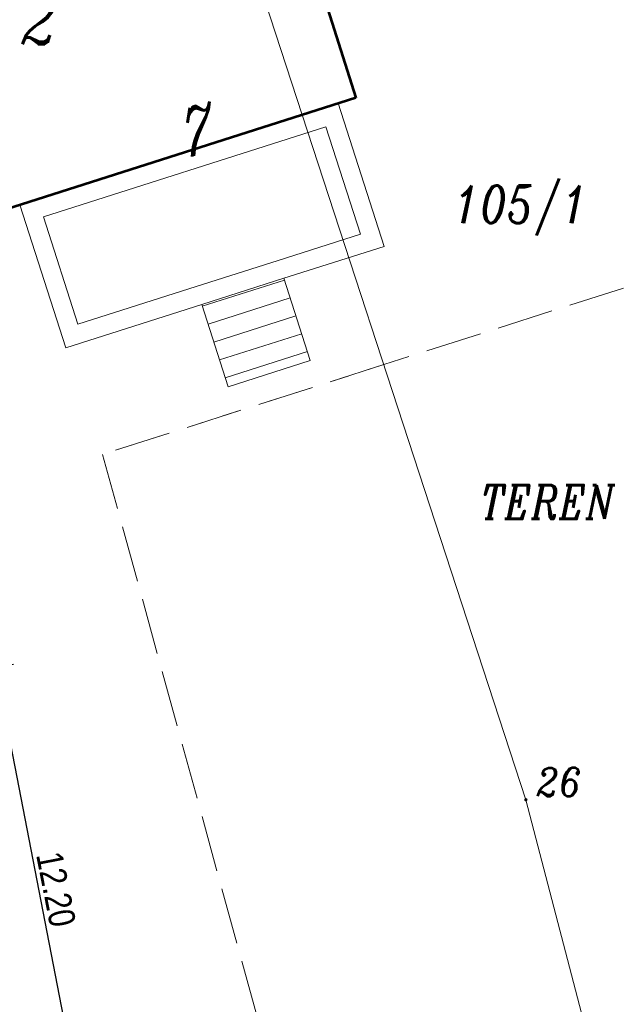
# Model space of a CAD drawing. Extents: x 779 to 3668, y -1329 to 9570.
# Tile 80 of 106: x 2229 to 2245, y -299 to -273. Entities that reach past the tile are written whole.
import ezdxf

# ---------------------------------------------------------------- set-up
doc = ezdxf.new("R2010")
doc.units = 0
for name, pattern in [('0.5_0.5', [1, 0.5, -0.5]), ('1.5_0.5', [2, 1.5, -0.5]), ('CIĄGłA', [0])]:
    doc.linetypes.add(name, pattern=pattern)
for name, color, linetype, lineweight in [('203-punkt graniczny', 7, 'Continuous', 0), ('203-punkt graniczny-Atr103', 7, 'Continuous', 0), ('211-numer działki ewidencyjnej', 7, 'Continuous', 0), ('217-kontur klasyfikacyjny', 7, 'Continuous', 0), ('218-kontur użytku gruntowego', 7, 'Continuous', 0), ('219-działka ewidencyjna', 7, 'Continuous', 0), ('238-Punkt adresowy budynku', 7, 'Continuous', 0), ('312-budynek ewidencyjny', 7, 'Continuous', 0), ('320-blok - kondygnacja nadziemna', 7, 'Continuous', 0), ('320-blok - kondygnacja nadziemna-Atr25', 7, 'Continuous', 0), ('352-schody', 7, 'Continuous', 0), ('kanał technologiczny (linia)', 7, 'Continuous', 0), ('PTRW02_01', 7, 'Continuous', 0), ('taras', 7, 'Continuous', 0), ('zz-legenda', 7, 'Continuous', 13)]:
    doc.layers.add(name, color=color, linetype=linetype, lineweight=lineweight)
doc.styles.add('ARIAL', font='ARIALN.TTF')
doc.styles.get("Standard").update_dxf_attribs({"font": 'arial.ttf'})
doc.styles.add('Style-ITALIC_1250', font='ITALIC_1250.shx')
doc.dimstyles.new('z1do1', dxfattribs={"dimtxt": 0.7, "dimasz": 0.4, "dimexe": 0.5, "dimexo": 0.5, "dimgap": 0.1, "dimtad": 1, "dimrnd": 0.05, "dimzin": 0, "dimdsep": 46, "dimtxsty": 'ARIAL', "dimcen": 0.09, "dimazin": 0, "dimtfac": 1, "dimtofl": 0, "dimtmove": 0, "dimatfit": 3, "dimfxl": 1, "dimtolj": 1, "dimtzin": 0, "dimarcsym": 0})

# ---------------------------------------------------------------- blocks, each defined once
blk = doc.blocks.new('203')
at = {"linetype": 'Continuous', "lineweight": -2, "ltscale": 10}
h = blk.add_hatch(color=0, dxfattribs=at)
edge = h.paths.add_edge_path()
edge.add_arc((0, 0), 0.45, 0, 360)
blk = doc.blocks.new('PZT MDCP podkład')
at = {"layer": '217-kontur klasyfikacyjny', "color": 8, "linetype": '1.5_0.5', "lineweight": 13, "flags": 128}
for points in [[(2178.946, 88.866), (2172.566, 86.826)], [(2172.566, 86.826), (2165.076, 84.436)], [(2165.076, 84.436), (2175.276, 47.276)]]:
    blk.add_lwpolyline(points, dxfattribs=at)
at = {"layer": '218-kontur użytku gruntowego', "color": 8, "linetype": '0.5_0.5', "lineweight": 13, "flags": 128}
blk.add_lwpolyline([(2172.566, 86.826), (2165.076, 84.436)], dxfattribs=at)
at = {"layer": '219-działka ewidencyjna', "color": 8, "linetype": 'Continuous', "lineweight": 13, "flags": 128}
for points in [[(2167.976, 100.886), (2176.346, 75.236)], [(2181.856, 54.106), (2176.346, 75.236)]]:
    blk.add_lwpolyline(points, dxfattribs=at)
at = {"layer": '312-budynek ewidencyjny', "color": 8, "linetype": 'Continuous', "lineweight": 53, "flags": 128}
for points in [[(2170.436, 98.306), (2171.816, 93.936)], [(2171.816, 93.936), (2161.876, 90.766)]]:
    blk.add_lwpolyline(points, dxfattribs=at)
at = {"layer": '320-blok - kondygnacja nadziemna', "color": 8, "linetype": 'Continuous', "lineweight": 13, "flags": 128}
blk.add_lwpolyline([(2161.876, 90.766), (2160.526, 95.036), (2159.346, 94.646), (2157.946, 99.066), (2159.106, 99.416), (2157.666, 103.906), (2158.376, 104.106), (2165.976, 106.536), (2167.486, 107.216), (2169.036, 102.516), (2169.236, 101.956), (2168.696, 101.766), (2169.716, 98.626), (2170.246, 98.816), (2170.436, 98.306), (2171.816, 93.936), (2161.876, 90.766)], close=True, dxfattribs=at)
at = {"layer": '352-schody', "color": 8, "linetype": 'Continuous', "lineweight": 13, "flags": 128}
blk.add_lwpolyline([(2167.716, 88.426), (2169.906, 89.126), (2170.606, 86.936), (2168.416, 86.236), (2167.716, 88.426)], close=True, dxfattribs=at)
blk.add_lwpolyline([(2167.716, 88.426), (2169.906, 89.126), (2170.606, 86.936), (2168.416, 86.236), (2167.716, 88.426)], close=True, dxfattribs=at)
for points in [[(2169.921, 89.079), (2167.731, 88.379)], [(2170.073, 88.603), (2167.883, 87.903)], [(2170.225, 88.127), (2168.035, 87.427)], [(2170.378, 87.65), (2168.188, 86.95)], [(2170.53, 87.174), (2168.34, 86.474)]]:
    blk.add_lwpolyline(points, dxfattribs=at)
at = {"layer": 'taras', "color": 8, "lineweight": 5}
for p, q in [((2162.876, 91.086), (2171.346, 93.786)), ((2171.346, 93.786), (2172.576, 89.976)), ((2163.505, 90.762), (2171.024, 93.159)), ((2171.024, 93.159), (2171.946, 90.301)), ((2164.096, 87.276), (2162.876, 91.086)), ((2164.42, 87.904), (2163.505, 90.762)), ((2171.946, 90.301), (2169.754, 89.603)), ((2172.576, 89.976), (2169.906, 89.126)), ((2169.754, 89.603), (2167.565, 88.903)), ((2167.565, 88.903), (2164.42, 87.904)), ((2169.906, 89.126), (2167.716, 88.426)), ((2167.716, 88.426), (2164.096, 87.276))]:
    blk.add_line(p, q, dxfattribs=at)
at = {"layer": '203-punkt graniczny', "color": 8, "linetype": 'Continuous', "lineweight": 13, "xscale": 0.1, "yscale": 0.1, "zscale": 0.1}
blk.add_blockref('203', (2176.346, 75.236), dxfattribs=at)
at = {"layer": '203-punkt graniczny-Atr103', "color": 8, "lineweight": 13, "insert": (2176.626, 75.336), "char_height": 0.75, "attachment_point": 7, "line_spacing_factor": 0.6}
blk.add_mtext('\\FITALIC_1250;\\H1x;\\W0.9;26', dxfattribs=at)
at = {"layer": '211-numer działki ewidencyjnej', "color": 8, "linetype": 'Continuous', "lineweight": 13, "insert": (2174.426, 91.596), "char_height": 1, "attachment_point": 1, "line_spacing_factor": 0.6}
blk.add_mtext('\\FITALIC_1250;\\H1x;\\W0.79;105/1', dxfattribs=at)
at = {"layer": '238-Punkt adresowy budynku', "color": 8, "linetype": 'Continuous', "lineweight": 30, "insert": (2167.643, 92.429), "char_height": 1.25, "attachment_point": 8, "rotation": 17.687, "line_spacing_factor": 0.6}
blk.add_mtext('\\FITALIC_1250;\\Q15;\\H1x;\\W0.79;7', dxfattribs=at)
at = {"layer": '320-blok - kondygnacja nadziemna-Atr25', "color": 8, "lineweight": 13, "insert": (2162.896, 95.36), "char_height": 1.25, "attachment_point": 7, "line_spacing_factor": 0.6}
blk.add_mtext('\\FITALIC_1250;\\H1x;\\W0.9;2', dxfattribs=at)
at = {"layer": 'PTRW02_01', "color": 8, "linetype": 'Continuous', "lineweight": 13, "style": 'Style-ITALIC_1250', "width": 0.8}
blk.add_text('TEREN NIEDOSTĘPNY', height=0.9, dxfattribs=at).set_placement((2175.137, 82.716))
blk = doc.blocks.new('*D1433')
at = {"layer": 'Defpoints', "color": 0, "transparency": 16777216}
for p in [(2223.088, -291.385), (2230.516, -302.373), (2225.429, -303.367)]:
    blk.add_point(p, dxfattribs=at)
at = {"layer": 'zz-legenda', "color": 0, "lineweight": -2, "transparency": 16777216}
for p, q in [((2223.579, -291.289), (2228.665, -290.295)), ((2228.251, -290.784), (2230.439, -301.981)), ((2225.92, -303.271), (2231.007, -302.278))]:
    blk.add_line(p, q, dxfattribs=at)
at = {"layer": 'zz-legenda', "color": 0, "transparency": 16777216}
for points in [[(2228.317, -290.771), (2228.186, -290.796), (2228.175, -290.391)], [(2230.505, -301.968), (2230.374, -301.994), (2230.516, -302.373)]]:
    blk.add_solid(points, dxfattribs=at)
at = {"layer": 'zz-legenda', "color": 0, "transparency": 16777216, "insert": (2229.794, -296.294), "char_height": 0.7, "attachment_point": 5, "rotation": 281.056, "style": 'ARIAL'}
blk.add_mtext('\\A1;12.20', dxfattribs=at)
blk = doc.blocks.new('*D1435')
at = {"layer": 'Defpoints', "color": 0, "transparency": 16777216}
for p in [(2221.238, -285.323), (2220.428, -290.672), (2223.088, -291.385), (2223.088, -291.385), (2230.604, -329.848)]:
    blk.add_point(p, dxfattribs=at)
at = {"layer": 'zz-legenda', "color": 0, "lineweight": -2, "transparency": 16777216}
blk.add_arc((2223.088, -291.385), 2.754, 115.3019, 272.7268, dxfattribs=at)
at = {"layer": 'zz-legenda', "color": 0, "transparency": 16777216}
for points in [[(2221.887, -288.833), (2221.935, -288.957), (2222.284, -288.751)], [(2223.211, -294.069), (2223.227, -294.202), (2223.616, -294.088)]]:
    blk.add_solid(points, dxfattribs=at)
at = {"layer": 'zz-legenda', "color": 0, "transparency": 16777216, "insert": (2220.86, -291.941), "char_height": 0.7, "attachment_point": 5, "rotation": 284.0144, "style": 'ARIAL'}
blk.add_mtext('\\A1;174.08°', dxfattribs=at)

msp = doc.modelspace()

# ---------------------------------------------------------------- block references
at = {"layer": 'kanał technologiczny (linia)', "color": 18, "linetype": 'CIĄGłA', "lineweight": 5, "true_color": 0x000000}
msp.add_blockref('PZT MDCP podkład', (65.959, -369.147), dxfattribs=at)

# ---------------------------------------------------------------- dimensions: what is measured, and where the dimension line sits
at = {"layer": 'zz-legenda'}
dim = msp.add_angular_dim_2l(base=(2220.428, -290.6722), line1=((2223.088, -291.3849), (2221.2379, -285.3231)), line2=((2230.6038, -329.8482), (2223.088, -291.3849)), dimstyle='z1do1', dxfattribs=at)
dim.commit()
dim.dimension.update_dxf_attribs({"geometry": '*D1435', "text_midpoint": (2220.8599, -291.941)})
dim = msp.add_aligned_dim(p1=(2223.088, -291.385), p2=(2225.429, -303.367), distance=5.183, dimstyle='z1do1', dxfattribs=at)
dim.commit()
dim.dimension.update_dxf_attribs({"geometry": '*D1433', "text_midpoint": (2229.794, -296.294)})

doc.saveas('drawing.dxf')
